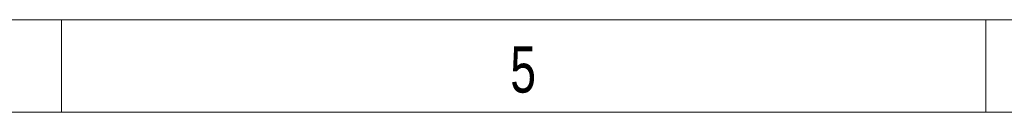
# Model space of a CAD drawing. Header units: millimetres. Extents: x 15 to 592, y 5 to 415.
# Tile 2 of 13: x 350 to 403, y 5 to 10. Entities that reach past the tile are written whole.
import ezdxf

# ---------------------------------------------------------------- set-up
doc = ezdxf.new("R2010")
doc.units = ezdxf.units.MM
doc.styles.add('SLDTEXTSTYLE0', font='TXT', dxfattribs={"width": 0.75})

msp = doc.modelspace()

# ---------------------------------------------------------------- linework, layer by layer
at = {"color": 7, "linetype": 'Continuous', "lineweight": 18}
for p, q in [((584, 10), (20, 10)), ((352, 10), (352, 5)), ((402, 10), (402, 5)), ((589, 5), (15, 5))]:
    msp.add_line(p, q, dxfattribs=at)

# ---------------------------------------------------------------- texts
at = {"color": 7, "linetype": 'Continuous', "lineweight": 0, "insert": (376.97483, 8.56267), "char_height": 2.5, "attachment_point": 2, "style": 'SLDTEXTSTYLE0'}
msp.add_mtext('5', dxfattribs=at)

doc.saveas('drawing.dxf')
